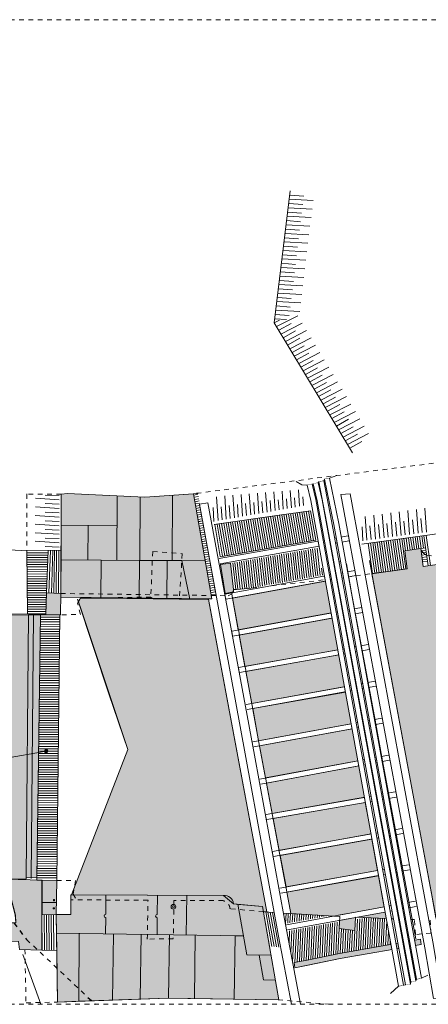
# Model space of a CAD drawing. Extents: x -251883 to 250656, y 0 to 491369.
# Tile 7 of 38: x 5564 to 14283, y 94486 to 115486. Entities that reach past the tile are written whole.
import ezdxf

# ---------------------------------------------------------------- set-up
doc = ezdxf.new("R2010")
doc.units = 0
doc.header["$MEASUREMENT"] = 0
doc.linetypes.add('DASHED', pattern=[200, 100, -100])
doc.layers.add('A-0019-AFDEKVLAK', color=1, linetype='Continuous')
doc.layers.add('A-0070-SYMBOOL', color=1, linetype='Continuous')

# ---------------------------------------------------------------- blocks, each defined once
blk = doc.blocks.new('M-BESTAAND_244')
at = {"linetype": 'Continuous', "lineweight": 5}
for color, points in [(111, [(156178, -104598), (158654, -104598), (158654, -125598), (155495, -125598), (155278, -125573), (152849, -124179), (150427, -124076), (149569, -123858), (149137, -123832), (146232, -123798), (145859, -123805), (144483, -116415), (145236, -116311), (145189, -115926), (145526, -115877), (145580, -116259), (148394, -115862), (148413, -116001), (148681, -115964), (148792, -115808), (149304, -115735), (153031, -110030), (155137, -106395)]), (8, [(137856, -114718), (137990, -114705), (139640, -114781), (140676, -114707), (141067, -116947), (137845, -116912)]), (8, [(137542, -116821), (137845, -116836), (137835, -117292), (137524, -117294)]), (111, [(139276, -120164), (138269, -117156), (138223, -117014), (138262, -116938), (138698, -116934), (140373, -116958), (140977, -116967), (140997, -116960), (142239, -123629), (142167, -123625), (142147, -123512), (141641, -123466), (141530, -123455), (141314, -123277), (138076, -123260)]), (111, [(137104, -122924), (136677, -122927), (135474, -117299), (137157, -117294), (137104, -122896)]), (254, [(137157, -117294), (137415, -117294), (137336, -122899), (137104, -122896)]), (254, [(136884, -123862), (136874, -123687), (136677, -122927), (137445, -122949), (137439, -124440), (136963, -124428), (136939, -124257), (135731, -124228), (135645, -123863)]), (8, [(137745, -123686), (137439, -123690), (137442, -122947), (137760, -122954)]), (111, [(144765, -123629), (144790, -123768), (144146, -123742)]), (111, [(144131, -123745), (144119, -124021), (143785, -123982), (143793, -123807)]), (254, [(145519, -124211), (145534, -124320), (143809, -124620), (142838, -124818), (142823, -124709), (143105, -124655), (143794, -124511)])]:
    blk.add_hatch(color=color, dxfattribs=at).paths.add_polyline_path(points, flags=0)
at = {"color": 7, "linetype": 'DASHED', "lineweight": 0}
blk.add_lwpolyline([(104154, -125598), (104154, -104598), (158654, -104598), (158654, -125598)], close=True, dxfattribs=at)
at = {"color": 111, "linetype": 'Continuous', "lineweight": 13}
blk.add_lwpolyline([(145859, -123805), (144483, -116415), (145236, -116311), (145189, -115926), (145526, -115877), (145580, -116259), (148394, -115862), (148413, -116001), (148681, -115964), (148792, -115808), (149304, -115735), (153031, -110030), (155137, -106395), (156178, -104598)], dxfattribs=at)
at = {"color": 9, "linetype": 'Continuous', "lineweight": 13}
for points in [[(144070, -113837), (142400, -111066), (142742, -108246)], [(143028, -108361), (142731, -108337)], [(143006, -108543), (142709, -108519)], [(142720, -108427), (143228, -108456)], [(142984, -108725), (142687, -108701)], [(142698, -108609), (143206, -108638)], [(142654, -108973), (143162, -109002)], [(142962, -108907), (142665, -108883)], [(142676, -108791), (143184, -108820)], [(142632, -109155), (143140, -109184)], [(142940, -109088), (142643, -109065)], [(142610, -109337), (143118, -109366)], [(142918, -109270), (142621, -109247)], [(142874, -109634), (142577, -109611)], [(142588, -109519), (143096, -109548)], [(142896, -109452), (142599, -109429)], [(142852, -109817), (142555, -109792)], [(142566, -109701), (143074, -109730)], [(142830, -109998), (142533, -109975)], [(142544, -109883), (143052, -109912)], [(142500, -110247), (143008, -110276)], [(142808, -110180), (142511, -110157)], [(142522, -110065), (143030, -110094)], [(142478, -110429), (142986, -110458)], [(142786, -110362), (142489, -110338)], [(142456, -110611), (142964, -110640)], [(142764, -110544), (142467, -110520)], [(142434, -110793), (142942, -110822)], [(142742, -110726), (142444, -110703)], [(142510, -111006), (142400, -111066)], [(142412, -110975), (142659, -110989)], [(142720, -110908), (142422, -110884)], [(142448, -111145), (142900, -110911)], [(142757, -111080), (142495, -111223)], [(142543, -111302), (142995, -111068)], [(142851, -111237), (142590, -111380)], [(142637, -111459), (143089, -111225)], [(142946, -111394), (142684, -111537)], [(142732, -111616), (143184, -111382)], [(143040, -111551), (142779, -111694)], [(142826, -111773), (143279, -111539)], [(143135, -111708), (142874, -111851)], [(142921, -111930), (143373, -111696)], [(143230, -111865), (142968, -112008)], [(143016, -112087), (143468, -111853)], [(143324, -112022), (143063, -112165)], [(143110, -112244), (143562, -112010)], [(143419, -112179), (143157, -112322)], [(143205, -112401), (143657, -112167)], [(143514, -112336), (143252, -112479)], [(143299, -112558), (143752, -112324)], [(143608, -112493), (143346, -112636)], [(143394, -112715), (143846, -112481)], [(143703, -112650), (143441, -112793)], [(143489, -112872), (143941, -112638)], [(143797, -112807), (143536, -112950)], [(143583, -113029), (144035, -112795)], [(143892, -112964), (143630, -113107)], [(143678, -113186), (144130, -112952)], [(143986, -113121), (143725, -113264)], [(143772, -113343), (144224, -113109)], [(144081, -113278), (143819, -113421)], [(143867, -113500), (144319, -113266)], [(144176, -113435), (143914, -113578)], [(143962, -113657), (144414, -113423)], [(144270, -113592), (144009, -113735)], [(142865, -114450), (142989, -114519), (143100, -114528), (143340, -114473), (143350, -114456), (143458, -114435), (143471, -114396), (143525, -114385), (143579, -114374), (143737, -114323)], [(142593, -115038), (142566, -114654)], [(142767, -115007), (142740, -114640)], [(142940, -114976), (142915, -114625)], [(137810, -114841), (137302, -114806)], [(137512, -114736), (137810, -114749)], [(141203, -115282), (141167, -114774)], [(141377, -115251), (141342, -114756)], [(141551, -115221), (141516, -114742)], [(141724, -115190), (141691, -114727)], [(141898, -115160), (141866, -114713)], [(142072, -115129), (142041, -114698)], [(142246, -115099), (142216, -114683)], [(142312, -114856), (142328, -115085)], [(142419, -115068), (142391, -114669)], [(142486, -114836), (142502, -115054)], [(142661, -114816), (142676, -115024)], [(142835, -114796), (142849, -114993)], [(143010, -114776), (143023, -114962)], [(137809, -115024), (137302, -114990)], [(137512, -114920), (137810, -114933)], [(141098, -115000), (141112, -115299)], [(141266, -114988), (141286, -115268)], [(141440, -114958), (141460, -115237)], [(141614, -114937), (141633, -115207)], [(141788, -114917), (141807, -115176)], [(141963, -114897), (141981, -115146)], [(142137, -114877), (142154, -115115)], [(145286, -115575), (145250, -115067)], [(145468, -115550), (145432, -115042)], [(145650, -115525), (145613, -115017)], [(137809, -115207), (137301, -115173)], [(137510, -115286), (137808, -115299)], [(137511, -115103), (137809, -115116)], [(144378, -115699), (144342, -115191)], [(144560, -115674), (144523, -115166)], [(144742, -115649), (144705, -115141)], [(144923, -115624), (144887, -115117)], [(145105, -115600), (145068, -115092)], [(145349, -115265), (145377, -115562)], [(145530, -115240), (145559, -115538)], [(137808, -115391), (137300, -115356)], [(137510, -115470), (137808, -115483)], [(144273, -115413), (144287, -115711)], [(144440, -115390), (144469, -115687)], [(144622, -115365), (144650, -115662)], [(144804, -115340), (144832, -115637)], [(144985, -115315), (145014, -115612)], [(145167, -115290), (145195, -115587)], [(137807, -115574), (137300, -115540)], [(137509, -115653), (137807, -115666)], [(137807, -115758), (137299, -115723)], [(137508, -115836), (137807, -115850)], [(144880, -125365), (145050, -125208), (145198, -125186), (145306, -125167), (145315, -125120), (145423, -125100), (145435, -125059), (145543, -125039), (145674, -124977)], [(138182, -125598), (138181, -125596)]]:
    blk.add_lwpolyline(points, dxfattribs=at)
at = {"color": 1, "linetype": 'DASHED', "lineweight": 13}
for points in [[(151589, -111644), (148631, -115830), (146551, -116122), (145654, -116025), (145582, -115976), (145531, -115914)], [(137856, -114718), (137121, -114714), (137122, -115928)], [(139806, -115941), (139766, -116912), (138262, -116938)], [(139806, -115941), (140437, -115988)], [(140443, -115988), (140437, -115988), (140373, -116958)], [(137864, -117293), (138263, -117281), (138204, -117039), (138262, -116938)], [(137760, -122954), (138159, -122959), (138106, -123249), (138156, -123331)], [(137080, -124431), (137103, -125566), (137776, -125550)], [(142481, -125501), (143556, -125598)]]:
    blk.add_lwpolyline(points, dxfattribs=at)
at = {"color": 8, "linetype": 'Continuous', "lineweight": 13}
for points in [[(137845, -116912), (141067, -116947), (140676, -114707), (139640, -114781), (137990, -114705), (137856, -114718)], [(137524, -117294), (137835, -117292), (137845, -116836), (137542, -116821)], [(137760, -122954), (137442, -122947), (137439, -123690), (137745, -123686)]]:
    blk.add_lwpolyline(points, close=True, dxfattribs=at)
at = {"color": 7, "linetype": 'Continuous', "lineweight": 18}
for points in [[(137852, -115915), (137856, -114718), (137990, -114705), (139640, -114781), (140777, -114700)], [(144496, -116412), (145236, -116311), (145189, -115926), (145526, -115877), (145580, -116259), (148394, -115862), (148307, -115231), (144271, -115784)], [(135751, -115849), (137122, -115928), (137122, -115928)], [(140373, -116958), (137845, -116912)], [(139792, -116932), (139766, -116912)], [(140373, -116958), (141067, -116947), (141055, -116880), (141161, -116881)], [(135728, -117275), (137128, -117272)], [(137134, -117271), (137128, -117272)], [(137822, -117293), (137415, -117294), (137335, -122949)], [(137760, -122954), (137822, -117293)], [(137439, -124440), (136963, -124428), (136939, -124257), (135731, -124228), (135645, -123863), (136884, -123862), (136877, -123699), (136677, -122927), (137445, -122949)], [(138232, -125533), (137776, -125550), (137760, -124453), (137439, -124440), (137445, -122949), (137760, -122954), (137745, -123686), (138062, -123681)], [(138062, -123681), (138056, -123260)], [(137745, -123686), (137748, -123638), (137749, -123638)], [(137760, -124453), (137745, -123686)], [(142399, -123639), (142167, -123625)], [(139692, -124178), (139690, -124207)], [(142481, -125501), (140557, -125472), (140145, -125466), (138232, -125533)]]:
    blk.add_lwpolyline(points, dxfattribs=at)
at = {"color": 1, "linetype": 'Continuous', "lineweight": 13}
for points in [[(139051, -114754), (139044, -116126)], [(139541, -114776), (139534, -116129)], [(140231, -114742), (140224, -116132)], [(141067, -116947), (140676, -114707)], [(137858, -115380), (139048, -115386)], [(138428, -115383), (138424, -116123)], [(137854, -116120), (138704, -116124), (139524, -116129), (140114, -116132), (140424, -116133), (140925, -116136)], [(138704, -116124), (138700, -116944)], [(139524, -116129), (139520, -116949)], [(140114, -116132), (140109, -116952)], [(140596, -116954), (140424, -116133)], [(138869, -118977), (138203, -116956)], [(138076, -123260), (139276, -120164), (138869, -118977)], [(137750, -123426), (137443, -123425)], [(140533, -123273), (140520, -124122)], [(141626, -123464), (141816, -124546)], [(137745, -123686), (137439, -123690)], [(142147, -123512), (142498, -125501)], [(142147, -123512), (142296, -124357)], [(142147, -123512), (142498, -125501)], [(142147, -123512), (142296, -124357)], [(142147, -123512), (142296, -124357)], [(141745, -124140), (137752, -124080)], [(138239, -124088), (138232, -125533)], [(138971, -124099), (138950, -125509)], [(139562, -124107), (139541, -125488)], [(140165, -124116), (140145, -125466)], [(140715, -124124), (140695, -125474)], [(141745, -124140), (141565, -124137), (141545, -125487)], [(142493, -124147), (142769, -125598)], [(145519, -124211), (143794, -124511), (143105, -124655), (142823, -124709)], [(145534, -124320), (143809, -124620), (143120, -124764), (142838, -124818)], [(145534, -124320), (143809, -124620), (143120, -124764), (142838, -124818)], [(142331, -124553), (141816, -124546)], [(142169, -125078), (142076, -124550)], [(142424, -125081), (142169, -125078)]]:
    blk.add_lwpolyline(points, dxfattribs=at)
at = {"color": 8, "linetype": 'Continuous', "lineweight": 5}
for points in [[(140681, -114736), (140772, -114720)], [(140689, -114783), (140780, -114768)], [(140698, -114831), (140788, -114815)], [(140706, -114878), (140796, -114862)], [(140714, -114925), (140805, -114910)], [(140722, -114973), (140813, -114957)], [(140731, -115020), (140821, -115004)], [(140739, -115067), (140829, -115052)], [(140747, -115115), (140838, -115099)], [(140747, -115115), (140838, -115100)], [(140755, -115162), (140846, -115146)], [(140755, -115163), (140846, -115147)], [(140764, -115209), (140854, -115193)], [(140764, -115210), (140854, -115194)], [(140772, -115257), (140862, -115241)], [(140772, -115257), (140863, -115242)], [(140780, -115304), (140871, -115288)], [(140780, -115305), (140871, -115289)], [(140788, -115351), (140879, -115335)], [(140788, -115352), (140879, -115336)], [(140797, -115399), (140887, -115383)], [(140805, -115447), (140896, -115431)], [(140813, -115494), (140904, -115478)], [(140821, -115541), (140912, -115525)], [(140830, -115589), (140920, -115573)], [(140838, -115636), (140929, -115620)], [(140838, -115637), (140929, -115621)], [(140846, -115683), (140937, -115667)], [(140846, -115684), (140937, -115668)], [(144833, -115707), (144924, -116352)], [(144833, -115707), (144924, -116352)], [(144881, -115700), (144972, -116346)], [(144881, -115700), (144972, -116346)], [(144929, -115694), (145019, -116339)], [(144929, -115694), (145019, -116339)], [(144976, -115687), (145067, -116332)], [(144976, -115687), (145067, -116332)], [(145024, -115681), (145114, -116325)], [(145024, -115681), (145114, -116325)], [(145071, -115674), (145162, -116319)], [(145071, -115674), (145162, -116319)], [(145119, -115668), (145209, -116312)], [(145119, -115668), (145209, -116312)], [(145166, -115661), (145203, -115924)], [(145166, -115661), (145203, -115924)], [(145214, -115655), (145251, -115917)], [(145214, -115655), (145251, -115917)], [(145261, -115648), (145298, -115910)], [(145261, -115648), (145298, -115910)], [(145309, -115642), (145346, -115903)], [(145309, -115642), (145346, -115903)], [(145357, -115635), (145393, -115896)], [(145357, -115635), (145393, -115896)], [(145404, -115629), (145441, -115889)], [(145404, -115629), (145441, -115889)], [(145452, -115622), (145488, -115883)], [(145452, -115622), (145488, -115883)], [(145499, -115616), (145537, -115876)], [(145547, -115609), (145584, -115869)], [(145594, -115603), (145685, -116244)], [(145594, -115603), (145685, -116244)], [(145642, -115596), (145732, -116237)], [(145642, -115596), (145732, -116237)], [(137542, -116821), (137576, -115920)], [(137593, -116824), (137626, -115919)], [(137643, -116826), (137673, -115918)], [(137694, -116829), (137714, -115917)], [(137744, -116831), (137755, -115917)], [(137795, -116834), (137801, -115916)], [(140854, -115730), (140945, -115715)], [(140855, -115731), (140945, -115715)], [(140863, -115778), (140953, -115762)], [(140863, -115779), (140953, -115763)], [(140871, -115825), (140962, -115809)], [(140871, -115826), (140962, -115810)], [(140879, -115872), (140970, -115857)], [(140879, -115873), (140970, -115857)], [(140888, -115920), (140978, -115905)], [(144405, -115766), (144496, -116412), (144496, -116412)], [(144453, -115759), (144544, -116406)], [(144453, -115759), (144544, -116406)], [(144501, -115752), (144592, -116399)], [(144501, -115752), (144592, -116399)], [(144548, -115746), (144639, -116392)], [(144548, -115746), (144639, -116392)], [(144596, -115739), (144687, -116386)], [(144596, -115739), (144687, -116386)], [(144643, -115733), (144734, -116379)], [(144643, -115733), (144734, -116379)], [(144691, -115726), (144782, -116372)], [(144691, -115726), (144782, -116372)], [(144738, -115720), (144829, -116366)], [(144738, -115720), (144829, -116366)], [(144786, -115713), (144877, -116359)], [(144786, -115713), (144877, -116359)], [(145526, -115877), (145631, -115863)], [(145532, -115925), (145638, -115910)], [(137123, -115969), (137574, -115971)], [(137123, -116019), (137572, -116021)], [(137124, -116069), (137570, -116071)], [(137124, -116119), (137568, -116121)], [(140896, -115968), (140986, -115952)], [(140904, -116015), (140995, -115999)], [(140912, -116062), (141003, -116047)], [(140921, -116110), (141011, -116094)], [(145539, -115972), (145644, -115958)], [(145545, -116020), (145651, -116005)], [(145552, -116068), (145657, -116053)], [(145559, -116115), (145664, -116101)], [(137124, -116169), (137566, -116171)], [(137125, -116219), (137564, -116221)], [(137125, -116269), (137563, -116271)], [(137126, -116319), (137561, -116321)], [(140929, -116157), (141019, -116141)], [(140937, -116204), (141028, -116189)], [(140945, -116252), (141036, -116236)], [(140954, -116299), (141044, -116283)], [(140962, -116346), (141052, -116331)], [(145565, -116163), (145670, -116148)], [(137126, -116369), (137559, -116371)], [(137127, -116419), (137557, -116421)], [(137127, -116469), (137555, -116471)], [(137128, -116520), (137553, -116521)], [(140970, -116394), (141061, -116378)], [(140978, -116441), (141069, -116425)], [(140987, -116488), (141077, -116472)], [(140995, -116536), (141085, -116520)], [(137128, -116570), (137551, -116571)], [(137129, -116620), (137550, -116621)], [(137129, -116670), (137548, -116671)], [(137129, -116720), (137546, -116721)], [(141003, -116583), (141094, -116567)], [(141011, -116630), (141102, -116614)], [(141020, -116678), (141110, -116662)], [(141028, -116725), (141118, -116709)], [(141036, -116772), (141127, -116756)], [(137130, -116770), (137544, -116771)], [(137130, -116820), (137542, -116821)], [(137131, -116870), (137540, -116872)], [(137131, -116920), (137538, -116922)], [(141044, -116819), (141135, -116804)], [(141053, -116867), (141143, -116851)], [(137132, -116970), (137536, -116972)], [(137132, -117020), (137535, -117022)], [(137133, -117070), (137533, -117072)], [(137133, -117120), (137531, -117122)], [(137134, -117170), (137529, -117172)], [(137134, -117220), (137527, -117222)], [(137134, -117271), (137525, -117273)], [(137414, -117344), (137821, -117343)], [(137410, -117594), (137819, -117594)], [(137411, -117544), (137819, -117543)], [(137412, -117444), (137820, -117444)], [(137412, -117494), (137820, -117493)], [(137413, -117394), (137821, -117393)], [(137408, -117744), (137817, -117744)], [(137408, -117794), (137816, -117794)], [(137409, -117694), (137817, -117694)], [(137410, -117644), (137818, -117644)], [(137405, -117944), (137815, -117944)], [(137405, -117995), (137814, -117994)], [(137406, -117894), (137815, -117894)], [(137407, -117844), (137816, -117844)], [(137402, -118195), (137812, -118194)], [(137403, -118095), (137813, -118094)], [(137403, -118145), (137812, -118144)], [(137404, -118045), (137814, -118044)], [(137399, -118395), (137810, -118394)], [(137400, -118345), (137810, -118344)], [(137401, -118245), (137811, -118244)], [(137401, -118295), (137811, -118294)], [(137396, -118595), (137808, -118594)], [(137396, -118645), (137807, -118645)], [(137397, -118545), (137808, -118544)], [(137398, -118445), (137809, -118444)], [(137398, -118495), (137809, -118494)], [(137393, -118845), (137805, -118845)], [(137394, -118745), (137806, -118745)], [(137394, -118795), (137805, -118795)], [(137395, -118695), (137806, -118695)], [(137390, -119046), (137803, -119045)], [(137391, -118945), (137804, -118945)], [(137391, -118995), (137803, -118995)], [(137392, -118895), (137804, -118895)], [(137387, -119246), (137800, -119245)], [(137388, -119196), (137801, -119195)], [(137389, -119096), (137802, -119095)], [(137389, -119146), (137802, -119145)], [(137384, -119446), (137798, -119445)], [(137385, -119396), (137799, -119395)], [(137386, -119346), (137799, -119345)], [(137387, -119296), (137800, -119295)], [(137381, -119696), (137796, -119696)], [(137382, -119596), (137797, -119595)], [(137382, -119646), (137796, -119645)], [(137383, -119546), (137797, -119545)], [(137384, -119496), (137798, -119495)], [(137378, -119896), (137793, -119896)], [(137379, -119846), (137794, -119846)], [(137380, -119746), (137795, -119746)], [(137380, -119796), (137794, -119796)], [(137375, -120096), (137791, -120096)], [(137376, -120046), (137792, -120046)], [(137377, -119946), (137793, -119946)], [(137377, -119996), (137792, -119996)], [(137373, -120247), (137790, -120246)], [(137373, -120297), (137789, -120296)], [(137374, -120197), (137790, -120196)], [(137375, -120147), (137791, -120146)], [(137370, -120447), (137787, -120446)], [(137370, -120497), (137787, -120496)], [(137371, -120397), (137788, -120396)], [(137372, -120347), (137788, -120346)], [(137366, -120747), (137784, -120746)], [(137367, -120697), (137785, -120696)], [(137368, -120597), (137786, -120596)], [(137368, -120647), (137785, -120646)], [(137369, -120547), (137786, -120546)], [(137363, -120947), (137782, -120947)], [(137364, -120897), (137782, -120897)], [(137365, -120847), (137783, -120847)], [(137366, -120797), (137784, -120797)], [(137361, -121097), (137780, -121097)], [(137361, -121147), (137780, -121147)], [(137362, -121047), (137781, -121047)], [(137363, -120997), (137781, -120997)], [(137358, -121298), (137778, -121297)], [(137358, -121348), (137777, -121347)], [(137359, -121248), (137779, -121247)], [(137360, -121197), (137779, -121197)], [(137355, -121548), (137775, -121547)], [(137356, -121448), (137776, -121447)], [(137356, -121498), (137776, -121497)], [(137357, -121398), (137777, -121397)], [(137352, -121748), (137773, -121747)], [(137352, -121798), (137773, -121797)], [(137353, -121698), (137774, -121697)], [(137354, -121598), (137775, -121597)], [(137354, -121648), (137774, -121647)], [(137349, -121948), (137771, -121948)], [(137349, -121998), (137770, -121998)], [(137350, -121898), (137771, -121898)], [(137351, -121848), (137772, -121847)], [(137346, -122198), (137768, -122198)], [(137347, -122098), (137769, -122098)], [(137347, -122148), (137769, -122148)], [(137348, -122048), (137770, -122048)], [(137343, -122399), (137766, -122398)], [(137344, -122298), (137767, -122298)], [(137344, -122349), (137766, -122348)], [(137345, -122248), (137768, -122248)], [(137340, -122599), (137764, -122598)], [(137341, -122549), (137764, -122548)], [(137342, -122449), (137765, -122448)], [(137342, -122499), (137765, -122498)], [(137337, -122799), (137762, -122798)], [(137337, -122849), (137761, -122848)], [(137338, -122749), (137762, -122748)], [(137339, -122699), (137763, -122698)], [(137340, -122649), (137763, -122648)], [(137445, -122949), (137335, -122949)], [(137336, -122899), (137760, -122898)], [(137489, -123690), (137496, -124445)], [(137539, -123689), (137546, -124447)], [(137589, -123688), (137596, -124448)], [(137639, -123687), (137646, -124450)], [(137689, -123687), (137696, -124451)], [(142217, -123628), (142346, -124362)], [(142266, -123631), (142395, -124367)], [(142315, -123634), (142445, -124371)], [(142365, -123637), (142494, -124376)], [(137439, -123690), (137446, -124444)], [(144876, -124243), (144872, -124324)]]:
    blk.add_lwpolyline(points, dxfattribs=at)
at = {"color": 7, "linetype": 'Continuous', "lineweight": 18}
for points in [[(137525, -117273), (137542, -116821), (137845, -116836), (137852, -115915), (137122, -115928), (137134, -117271)], [(137542, -116821), (137524, -117294), (137835, -117292), (137845, -116836)]]:
    blk.add_lwpolyline(points, close=True, dxfattribs=at)
at = {"color": 111, "linetype": 'Continuous', "lineweight": 13}
for points in [[(138076, -123260), (141314, -123277), (141530, -123455), (141641, -123466), (142147, -123512), (142167, -123625), (142239, -123629), (140997, -116960), (140977, -116967), (140373, -116958), (138698, -116934), (138262, -116938), (138223, -117014), (138269, -117156), (139276, -120164)], [(137104, -122896), (137157, -117294), (135474, -117299), (136677, -122927), (137104, -122924)], [(144765, -123629), (144790, -123768), (144146, -123742)], [(144131, -123745), (144119, -124021), (143785, -123982), (143793, -123807)]]:
    blk.add_lwpolyline(points, close=True, dxfattribs=at)
at = {"color": 254, "linetype": 'Continuous', "lineweight": 13}
for points in [[(137104, -122896), (137336, -122899), (137415, -117294), (137157, -117294)], [(135645, -123863), (135731, -124228), (136939, -124257), (136963, -124428), (137439, -124440), (137445, -122949), (136677, -122927), (136874, -123687), (136884, -123862)], [(143794, -124511), (143105, -124655), (142823, -124709), (142838, -124818), (143809, -124620), (145534, -124320), (145519, -124211)]]:
    blk.add_lwpolyline(points, close=True, dxfattribs=at)
at = {"color": 251, "linetype": 'Continuous', "lineweight": 5}
for points in [[(137157, -117294), (137104, -122896)], [(137260, -117294), (137210, -122912)]]:
    blk.add_lwpolyline(points, dxfattribs=at)
at = {"color": 7, "linetype": 'Continuous', "lineweight": 18}
blk.add_lwpolyline([(138056, -123260), (141314, -123277, -0.406184), (141530, -123455), (142147, -123512)], format="xyb", dxfattribs=at)
at = {"color": 1, "linetype": 'Continuous', "lineweight": 13}
for points in [[(138801, -124096), (138803, -123749, -0.999342), (138804, -123679), (138806, -123264)], [(139902, -124112), (139904, -123752, -0.999342), (139904, -123682), (139906, -123267)]]:
    blk.add_lwpolyline(points, format="xyb", dxfattribs=at)
for points in [[(137713, -123366), (137713, -123391), (137688, -123390), (137688, -123365)], [(137710, -123538), (137709, -123563), (137684, -123563), (137685, -123538)]]:
    blk.add_lwpolyline(points, close=True, dxfattribs=at)
at = {"color": 1, "linetype": 'DASHED', "lineweight": 13}
blk.add_lwpolyline([(142167, -123625), (141456, -123559, 0.324876), (141308, -123387), (140260, -123381), (140245, -124198), (139690, -124207), (139706, -123378), (138057, -123370)], format="xyb", dxfattribs=at)
at = {"color": 5, "linetype": 'DASHED', "lineweight": 25}
blk.add_lwpolyline([(136701, -123609), (136724, -123711), (137114, -124215), (138582, -125598)], dxfattribs=at)
at = {"color": 11, "linetype": 'Continuous', "lineweight": 9}
blk.add_lwpolyline([(137035, -124538), (137416, -125598)], dxfattribs=at)
at = {"color": 1, "linetype": 'Continuous', "lineweight": 13}
for radius in [50, 20]:
    blk.add_circle((140248, -123518), radius, dxfattribs=at)
at = {"layer": 'A-0070-SYMBOOL', "color": 1, "linetype": 'Continuous', "lineweight": 13}
blk.add_lwpolyline([(137533, -120196), (136644, -120356), (136599, -120110)], dxfattribs=at)
at = {"layer": 'A-0070-SYMBOOL', "color": 7, "linetype": 'Continuous', "lineweight": 18}
for points in [[(137527, -120162), (137504, -120176), (137499, -120203), (137513, -120225), (137539, -120231), (137562, -120216), (137568, -120190), (137553, -120168)], [(137529, -120172), (137513, -120182), (137508, -120201), (137519, -120217), (137538, -120221), (137554, -120211), (137558, -120192), (137547, -120176)], [(137530, -120182), (137521, -120188), (137518, -120199), (137524, -120209), (137536, -120211), (137545, -120205), (137548, -120194), (137542, -120184)], [(137532, -120191), (137529, -120193), (137528, -120197), (137530, -120200), (137534, -120201), (137537, -120199), (137538, -120195), (137536, -120192)]]:
    blk.add_lwpolyline(points, close=True, dxfattribs=at)
at = {"linetype": 'Continuous'}
for points in [[(143999, -115716), (141244, -116201), (141225, -116092), (143980, -115608)], [(144283, -117242), (141518, -117746), (141498, -117638), (144264, -117134)], [(144427, -118029), (141659, -118523), (141640, -118415), (144407, -117921)], [(144570, -118816), (141820, -119311), (141801, -119203), (144551, -118708)], [(144714, -119603), (141964, -120108), (141944, -120000), (144694, -119495)], [(144857, -120390), (142112, -120902), (142091, -120793), (144837, -120282)], [(145000, -121178), (142243, -121658), (142224, -121549), (144981, -121069)], [(145142, -121955), (142381, -122449), (142361, -122341), (145123, -121846)], [(142519, -123120), (145264, -122624), (145284, -122732), (142538, -123228)]]:
    blk.add_wipeout(points, dxfattribs=at).dxf.layer = 'A-0019-AFDEKVLAK'
at = {"linetype": 'Continuous', "lineweight": 5}
for color, points in [(8, [(141252, -116219), (141467, -116189), (141530, -116754), (141532, -116792), (141532, -116804), (141353, -116837)]), (111, [(143491, -116574), (143613, -117251), (141630, -117608), (141506, -116935)]), (111, [(143634, -117361), (143755, -118037), (141774, -118391), (141651, -117722)]), (111, [(143898, -118825), (141920, -119181), (141794, -118499), (143775, -118147)]), (111, [(143919, -118944), (144040, -119615), (142067, -119978), (141940, -119289)]), (111, [(144060, -119724), (144183, -120404), (142215, -120770), (142087, -120086)]), (111, [(144323, -121184), (142355, -121526), (142235, -120879), (144202, -120513)]), (111, [(144464, -121964), (142504, -122315), (142376, -121634), (144343, -121292)]), (111, [(144605, -122745), (142651, -123096), (142525, -122425), (144484, -122073)]), (111, [(144746, -123523), (143808, -123692), (143674, -123716), (142756, -123660), (142671, -123204), (144626, -122861)]), (8, [(142498, -125501), (142481, -125501), (140145, -125466), (137776, -125550), (137745, -123686), (138062, -123681), (138056, -123260), (141314, -123277, -0.406284), (141530, -123455), (142147, -123512)])]:
    blk.add_hatch(color=color, dxfattribs=at).paths.add_polyline_path(points, flags=0)
at = {"color": 7, "linetype": 'Continuous', "lineweight": 18}
for points in [[(141244, -116052), (142593, -115821), (143284, -115700), (143176, -115074), (142506, -115167), (141118, -115368)], [(143600, -116191), (143594, -116178), (143600, -116191)], [(143903, -116142), (143903, -116143), (143903, -116142)]]:
    blk.add_lwpolyline(points, dxfattribs=at)
at = {"color": 8, "linetype": 'Continuous', "lineweight": 5}
for points in [[(141703, -115283), (141817, -115951)], [(141750, -115276), (141865, -115943)], [(141798, -115269), (141912, -115935)], [(141845, -115262), (141959, -115927)], [(141893, -115256), (142007, -115919)], [(141940, -115249), (142054, -115911)], [(141988, -115242), (142101, -115903)], [(142035, -115235), (142148, -115894)], [(142083, -115228), (142196, -115886)], [(142130, -115221), (142243, -115878)], [(142178, -115214), (142290, -115870)], [(142225, -115207), (142338, -115862)], [(142273, -115201), (142385, -115854)], [(142320, -115194), (142432, -115846)], [(142368, -115187), (142480, -115838)], [(142415, -115180), (142527, -115830)], [(142463, -115173), (142574, -115822)], [(142510, -115166), (142622, -115813)], [(142558, -115160), (142669, -115805)], [(142606, -115153), (142716, -115797)], [(142653, -115146), (142764, -115789)], [(142701, -115140), (142811, -115781)], [(142748, -115133), (142858, -115773)], [(142796, -115126), (142906, -115765)], [(142843, -115120), (142953, -115757)], [(142891, -115113), (143000, -115749)], [(142939, -115107), (143047, -115741)], [(142986, -115100), (143095, -115733)], [(143034, -115094), (143142, -115724)], [(143081, -115087), (143189, -115716)], [(143129, -115080), (143237, -115708)], [(141132, -115366), (141249, -116045)], [(141180, -115359), (141296, -116037)], [(141227, -115352), (141344, -116032)], [(141275, -115345), (141392, -116024)], [(141322, -115338), (141439, -116016)], [(141370, -115331), (141486, -116008)], [(141417, -115324), (141533, -116000)], [(141465, -115318), (141581, -115992)], [(141512, -115311), (141628, -115984)], [(141560, -115304), (141675, -115976)], [(141608, -115297), (141723, -115967)], [(141655, -115290), (141770, -115959)]]:
    blk.add_lwpolyline(points, dxfattribs=at)
at = {"color": 1, "linetype": 'Continuous', "lineweight": 13}
for points in [[(143980, -115608), (141225, -116092)], [(143999, -115716), (141244, -116201)], [(144264, -117134), (141498, -117638)], [(144283, -117242), (141518, -117746)], [(144407, -117921), (141640, -118415)], [(144427, -118029), (141659, -118523)], [(144551, -118708), (141801, -119203)], [(144570, -118816), (141820, -119311)], [(144694, -119495), (141944, -120000)], [(144714, -119603), (141964, -120108)], [(142074, -120014), (142364, -121573)], [(144837, -120282), (142091, -120793)], [(144857, -120390), (142112, -120902)], [(144981, -121069), (142224, -121549)], [(145000, -121178), (142243, -121658)], [(145123, -121846), (142361, -122341)], [(145142, -121955), (142381, -122449)], [(142519, -123120), (145264, -122624)], [(142538, -123228), (145284, -122732)]]:
    blk.add_lwpolyline(points, dxfattribs=at)
at = {"color": 8, "linetype": 'Continuous', "lineweight": 13}
blk.add_lwpolyline([(141252, -116219), (141467, -116189), (141530, -116754), (141532, -116792), (141532, -116804), (141353, -116837)], close=True, dxfattribs=at)
at = {"color": 111, "linetype": 'Continuous', "lineweight": 13}
for points in [[(143491, -116574), (143613, -117251), (141630, -117608), (141506, -116935)], [(141651, -117722), (141774, -118391), (143755, -118037), (143634, -117361)], [(143775, -118147), (141794, -118499), (141920, -119181), (143898, -118825)], [(143919, -118944), (144040, -119615), (142067, -119978), (141940, -119289)], [(142087, -120086), (142215, -120770), (144183, -120404), (144060, -119724)], [(144202, -120513), (142235, -120879), (142355, -121526), (144323, -121184)], [(144343, -121292), (142376, -121634), (142504, -122315), (144464, -121964)], [(144484, -122073), (142525, -122425), (142651, -123096), (144605, -122745)], [(144626, -122861), (142671, -123204), (142756, -123660), (143674, -123716), (143808, -123692), (144746, -123523)]]:
    blk.add_lwpolyline(points, close=True, dxfattribs=at)
at = {"color": 8, "linetype": 'Continuous', "lineweight": 13}
blk.add_lwpolyline([(142498, -125501), (142481, -125501), (140145, -125466), (137776, -125550), (137745, -123686), (138062, -123681), (138056, -123260), (141314, -123277, -0.406284), (141530, -123455), (142147, -123512)], format="xyb", close=True, dxfattribs=at)
at = {"linetype": 'Continuous'}
for points in [[(144140, -116455), (141375, -116959), (141355, -116851), (144120, -116347)], [(142660, -123901), (145406, -123401), (145425, -123509), (142680, -124009)]]:
    blk.add_wipeout(points, dxfattribs=at).dxf.layer = 'A-0019-AFDEKVLAK'
at = {"color": 1, "linetype": 'Continuous', "lineweight": 13}
blk.add_lwpolyline([(145613, -124393), (145796, -125472), (145984, -125451), (145780, -124263), (144018, -114707), (143822, -114724)], close=True, dxfattribs=at)
for points in [[(140983, -114904), (140806, -114932), (141790, -120332), (142493, -124147)], [(141979, -120284), (140983, -114904)], [(141530, -116754), (141467, -116189)], [(144046, -116825), (143940, -116206)], [(145849, -123753), (145767, -123310), (144546, -116750), (144431, -116132)], [(144120, -116347), (141355, -116851)], [(144140, -116455), (141375, -116959)], [(141491, -116851), (142074, -120014)], [(144046, -116825), (144554, -119535), (144712, -120403), (145418, -124203)], [(142239, -123629), (141004, -116999)], [(142621, -123785), (141979, -120284)], [(142756, -123660), (142364, -121573)], [(142660, -123901), (145406, -123401)], [(142680, -124009), (145425, -123509)], [(142960, -125598), (142621, -123785)]]:
    blk.add_lwpolyline(points, dxfattribs=at)
at = {"color": 8, "linetype": 'Continuous', "lineweight": 5}
for points in [[(143030, -115917), (143096, -116503)], [(143077, -115909), (143143, -116495)], [(143125, -115900), (143190, -116486)], [(143172, -115892), (143238, -116478)], [(143219, -115884), (143285, -116469)], [(143267, -115875), (143332, -116460)], [(143314, -115867), (143380, -116452)], [(141846, -116125), (141912, -116719)], [(141893, -116117), (141960, -116714)], [(141941, -116109), (142008, -116709)], [(141988, -116100), (142055, -116703)], [(142035, -116092), (142101, -116684)], [(142083, -116084), (142149, -116678)], [(142130, -116075), (142196, -116667)], [(142177, -116067), (142242, -116650)], [(142225, -116059), (142289, -116644)], [(142272, -116050), (142338, -116637)], [(142319, -116042), (142386, -116633)], [(142367, -116034), (142433, -116625)], [(142414, -116025), (142480, -116616)], [(142462, -116017), (142528, -116607)], [(142509, -116009), (142575, -116599)], [(142556, -116000), (142622, -116590)], [(142604, -115992), (142670, -116581)], [(142651, -115984), (142717, -116573)], [(142698, -115975), (142764, -116564)], [(142746, -115967), (142812, -116555)], [(142793, -115959), (142859, -116547)], [(142840, -115950), (142906, -116538)], [(142888, -115942), (142954, -116529)], [(142935, -115934), (143001, -116521)], [(142982, -115925), (143048, -116512)], [(141514, -116184), (141578, -116749)], [(141514, -116184), (141578, -116749)], [(141562, -116175), (141625, -116745)], [(141609, -116167), (141673, -116741)], [(141656, -116159), (141721, -116737)], [(141704, -116150), (141769, -116733)], [(141751, -116142), (141817, -116729)], [(141798, -116134), (141865, -116725)], [(143410, -116294), (143427, -116443)], [(142604, -123651), (142602, -123680)], [(142652, -123654), (142638, -123877)], [(142699, -123657), (142687, -123866)], [(142747, -123660), (142735, -123857)], [(142795, -123663), (142783, -123849)], [(142842, -123666), (142832, -123840)], [(142890, -123669), (142880, -123831)], [(142938, -123671), (142928, -123822)], [(142985, -123674), (142977, -123813)], [(143033, -123677), (143025, -123804)], [(143081, -123680), (143074, -123796)], [(143128, -123683), (143122, -123787)], [(143176, -123686), (143170, -123778)], [(143224, -123689), (143219, -123769)], [(143271, -123692), (143267, -123760)], [(143319, -123695), (143316, -123751)], [(143367, -123697), (143364, -123743)], [(143414, -123700), (143412, -123734)], [(143453, -123898), (143420, -124589)], [(143462, -123703), (143461, -123725)], [(143501, -123889), (143469, -124579)], [(143550, -123880), (143517, -124569)], [(143598, -123871), (143566, -124559)], [(143646, -123863), (143614, -124549)], [(143659, -123715), (143658, -123720)], [(143695, -123854), (143662, -124539)], [(143743, -123845), (143711, -124529)], [(144178, -123785), (144146, -124450)], [(144226, -123776), (144195, -124442)], [(144274, -123767), (144243, -124434)], [(144323, -123759), (144291, -124426)], [(144371, -123751), (144340, -124417)], [(144419, -123753), (144388, -124408)], [(144467, -123755), (144437, -124400)], [(144515, -123757), (144485, -124393)], [(144563, -123759), (144533, -124384)], [(144611, -123761), (144582, -124375)], [(144658, -123763), (144630, -124366)], [(144706, -123765), (144678, -124358)], [(144754, -123767), (144727, -124349)], [(144800, -123821), (144775, -124341)], [(142678, -124057), (142677, -124083)], [(142727, -124030), (142715, -124287)], [(142775, -124021), (142753, -124492)], [(142824, -124013), (142792, -124697)], [(142872, -124004), (142839, -124704)], [(142921, -123995), (142888, -124695)], [(142969, -123986), (142936, -124686)], [(143017, -123977), (142984, -124677)], [(143066, -123968), (143033, -124668)], [(143114, -123960), (143081, -124659)], [(143162, -123951), (143130, -124650)], [(143211, -123942), (143178, -124640)], [(143259, -123933), (143226, -124630)], [(143308, -123924), (143275, -124619)], [(143356, -123915), (143323, -124609)], [(143404, -123907), (143372, -124599)], [(143785, -123982), (143759, -124518)], [(143832, -123987), (143808, -124509)], [(143880, -123993), (143856, -124500)], [(143928, -123998), (143905, -124492)], [(143976, -124004), (143953, -124484)], [(144023, -124010), (144001, -124475)], [(144071, -124015), (144050, -124467)], [(144119, -124021), (144098, -124458)], [(144838, -124032), (144824, -124332)]]:
    blk.add_lwpolyline(points, dxfattribs=at)
at = {"color": 1, "linetype": 'DASHED', "lineweight": 13}
for points in [[(142350, -116670), (143619, -116528), (143600, -116191), (143903, -116142), (143946, -116490), (144447, -116419)], [(141413, -116884), (141413, -116884), (141493, -116843), (141522, -116793), (141530, -116754)], [(137845, -116836), (141413, -116884)], [(145725, -123806), (145744, -124081), (145411, -124110), (145391, -123792), (144790, -123768)]]:
    blk.add_lwpolyline(points, dxfattribs=at)
at = {"color": 7, "linetype": 'Continuous', "lineweight": 18}
for points in [[(143600, -116191), (143903, -116143), (143946, -116490)], [(141532, -116792), (141530, -116754), (141586, -116748), (141591, -116748), (141840, -116727), (142026, -116707)], [(142596, -123651), (143797, -123723), (143785, -123982), (144119, -124021), (144132, -123742), (144790, -123768)]]:
    blk.add_lwpolyline(points, dxfattribs=at)
at = {"linetype": 'Continuous'}
blk.add_wipeout([(143579, -114374), (143776, -115342), (143668, -115363), (143471, -114396)], dxfattribs=at).dxf.layer = 'A-0019-AFDEKVLAK'
blk.add_wipeout([(143776, -115342), (145543, -125039), (145435, -125059), (143668, -115363)], dxfattribs=at).dxf.layer = 'A-0019-AFDEKVLAK'
at = {"color": 1, "linetype": 'Continuous', "lineweight": 13}
for points in [[(143471, -114396), (143668, -115363), (145435, -125059)], [(143579, -114374), (143776, -115342), (145543, -125039)]]:
    blk.add_lwpolyline(points, dxfattribs=at)
at = {"linetype": 'Continuous'}
blk.add_wipeout([(143458, -114435), (143624, -115285), (143516, -115306), (143350, -114456)], dxfattribs=at).dxf.layer = 'A-0019-AFDEKVLAK'
blk.add_wipeout([(143624, -115285), (145423, -125100), (145315, -125120), (143516, -115306)], dxfattribs=at).dxf.layer = 'A-0019-AFDEKVLAK'
at = {"color": 1, "linetype": 'Continuous', "lineweight": 13}
for points in [[(143458, -114435), (143624, -115285), (145423, -125100)], [(143350, -114456), (143516, -115306), (145315, -125120)]]:
    blk.add_lwpolyline(points, dxfattribs=at)
at = {"linetype": 'Continuous'}
blk.add_wipeout([(143340, -114473), (143421, -114840), (143314, -114862), (143232, -114497)], dxfattribs=at).dxf.layer = 'A-0019-AFDEKVLAK'
blk.add_wipeout([(143421, -114840), (145306, -125167), (145198, -125186), (143314, -114862)], dxfattribs=at).dxf.layer = 'A-0019-AFDEKVLAK'
at = {"color": 1, "linetype": 'Continuous', "lineweight": 13}
for points in [[(143232, -114497), (143314, -114862), (145198, -125186)], [(143340, -114473), (143421, -114840), (145306, -125167)]]:
    blk.add_lwpolyline(points, dxfattribs=at)
at = {"linetype": 'Continuous'}
blk.add_wipeout([(145050, -125208), (143180, -114851), (143288, -114828), (145158, -125188)], dxfattribs=at).dxf.layer = 'A-0019-AFDEKVLAK'
at = {"color": 8, "linetype": 'Continuous', "lineweight": 5}
blk.add_lwpolyline([(143510, -123706), (143509, -123716)], dxfattribs=at)
at = {"linetype": 'Continuous'}
blk.add_wipeout([(143180, -114851), (143100, -114528), (143206, -114501), (143288, -114828)], dxfattribs=at).dxf.layer = 'A-0019-AFDEKVLAK'
at = {"color": 1, "linetype": 'DASHED', "lineweight": 13}
blk.add_lwpolyline([(149370, -113606), (140676, -114707)], dxfattribs=at)
at = {"color": 1, "linetype": 'Continuous', "lineweight": 13}
for points in [[(145050, -125208), (143180, -114851), (143100, -114528)], [(145158, -125188), (143288, -114828), (143206, -114501)]]:
    blk.add_lwpolyline(points, dxfattribs=at)

msp = doc.modelspace()

# ---------------------------------------------------------------- block references
msp.add_blockref('M-BESTAAND_244', (-131404, 220084))

doc.saveas('drawing.dxf')
